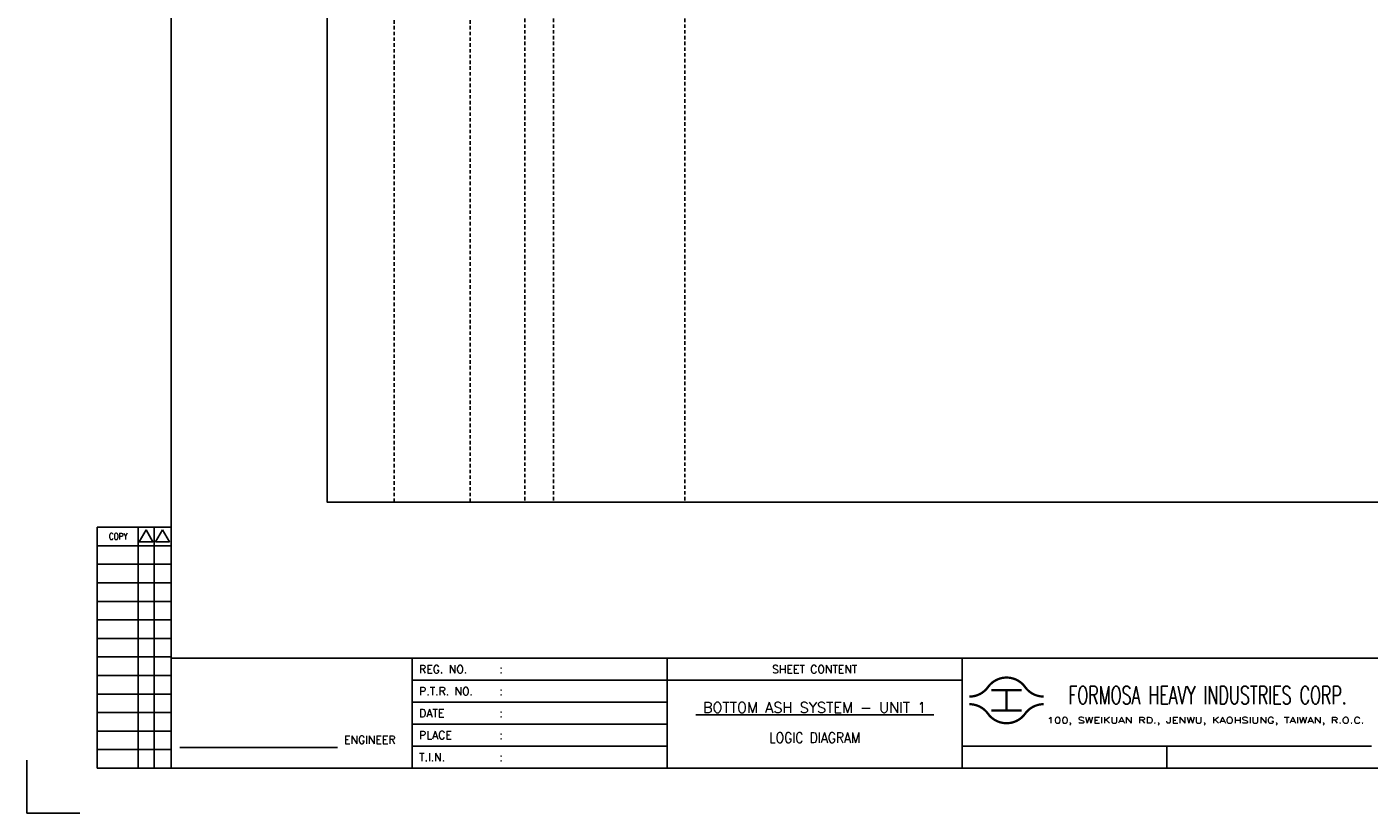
# Model space of a CAD drawing. Extents: x 2234 to 3200, y -139 to 543.
# Tile 1 of 4: x 2234 to 2816, y -139 to 202. Entities that reach past the tile are written whole.
import ezdxf
from ezdxf.enums import TextEntityAlignment as Align

# ---------------------------------------------------------------- set-up
doc = ezdxf.new("R2010")
doc.units = 0
doc.header["$MEASUREMENT"] = 0
doc.linetypes.add('HIDDEN', pattern=[4, 1.5, -1, 1.5])
doc.layers.get('0').update_dxf_attribs({"linetype": 'CONTINUOUS'})
doc.layers.get('DEFPOINTS').update_dxf_attribs({"linetype": 'CONTINUOUS'})
for name, color, linetype in [('CON', 4, 'CONTINUOUS'), ('DIM', 3, 'CONTINUOUS'), ('HID', 2, 'HIDDEN'), ('TEXT', 7, 'CONTINUOUS'), ('圖框CON', 4, 'CONTINUOUS'), ('圖框DIM', 3, 'CONTINUOUS'), ('框線', 6, 'CONTINUOUS')]:
    doc.layers.add(name, color=color, linetype=linetype)
doc.styles.add('E4', font='simplex.shx', dxfattribs={"height": 4})
doc.styles.add('ROMANS', font='romans', dxfattribs={"width": 0.8})

# ---------------------------------------------------------------- blocks, each defined once
blk = doc.blocks.new('Sht_Cont_T3')
at = {"layer": 'TEXT', "color": 3, "linetype": 'Continuous', "style": 'E4'}
for tag, p in [('$SHT_CONT_L1$', (55.63, 24.91)), ('$SHT_CONT_L2$', (55.63, 16.61)), ('$SHT_CONT_L3$', (55.63, 8.3))]:
    blk.add_attdef(tag, text='', height=4, dxfattribs=at).set_placement(p, align=Align.MIDDLE)
blk = doc.blocks.new('1')
at = {"ltscale": 500, "const_width": 0.99}
blk.add_lwpolyline([(1686.83, 57.65, -0.241531), (1678.79, 61.78, 0.512989), (1662.7, 61.78, -0.241531), (1654.66, 57.65, -0.241531)], format="xyb", dxfattribs=at)
for points in [[(1664.14, 60.4), (1677.35, 60.4)], [(1670.74, 60.4), (1670.74, 51.6)], [(1664.14, 51.6), (1677.35, 51.6)]]:
    blk.add_lwpolyline(points, dxfattribs=at)
at = {"const_width": 0.99}
blk.add_lwpolyline([(1686.83, 54.35, 0.241531), (1678.79, 50.22, -0.512989), (1662.7, 50.22, 0.241531), (1654.66, 54.35, 0.241531)], format="xyb", dxfattribs=at)
at = {"layer": 'CON'}
for points in [[(1523.67, 26.6), (1523.67, 74.29)], [(1651.45, 26.6), (1651.45, 74.29)]]:
    blk.add_lwpolyline(points, dxfattribs=at)
at = {"layer": 'CON', "ltscale": 500}
for points in [[(1523.67, 64.75), (1413.11, 64.75)], [(1651.45, 64.75), (1523.67, 64.75)], [(1523.67, 55.22), (1413.11, 55.22)], [(1523.67, 45.69), (1413.11, 45.69)], [(1523.67, 36.15), (1413.11, 36.15)]]:
    blk.add_lwpolyline(points, dxfattribs=at)
at = {"layer": 'DEFPOINTS'}
blk.add_lwpolyline([(1268.99, 7.08), (1246.02, 7.08), (1246.02, 30.05)], dxfattribs=at)
at = {"layer": 'DIM'}
for p, q in [((1276.46, 131.12), (1276.46, 26.6)), ((1276.46, 131.12), (1308.62, 131.12)), ((1294.26, 26.6), (1294.26, 131.12)), ((1301.15, 26.6), (1301.15, 131.12)), ((1276.46, 123.08), (1308.62, 123.08)), ((1276.46, 115.04), (1308.62, 115.04)), ((1276.46, 107), (1308.62, 107)), ((1276.46, 98.96), (1308.62, 98.96)), ((1276.46, 90.92), (1308.62, 90.92)), ((1276.46, 82.88), (1308.62, 82.88)), ((1276.46, 74.84), (1308.62, 74.84)), ((1276.46, 66.8), (1308.62, 66.8)), ((1276.46, 58.76), (1308.62, 58.76)), ((1276.46, 50.72), (1308.62, 50.72)), ((1276.46, 42.68), (1308.62, 42.68)), ((1276.46, 34.64), (1308.62, 34.64)), ((1276.46, 26.6), (1308.62, 26.6))]:
    blk.add_line(p, q, dxfattribs=at)
for points in [[(1297.7, 129.98), (1294.72, 124.81), (1300.69, 124.81)], [(1304.83, 129.98), (1301.84, 124.81), (1307.81, 124.81)]]:
    blk.add_lwpolyline(points, close=True, dxfattribs=at)
at = {"layer": '圖框CON'}
blk.add_line((1740.17, 36.15), (1740.17, 26.6), dxfattribs=at)
for points in [[(1413.11, 26.6), (1413.11, 74.29)], [(1828.89, 36.15), (1802.67, 36.15), (1651.45, 36.15)]]:
    blk.add_lwpolyline(points, dxfattribs=at)
at = {"layer": '圖框DIM'}
blk.add_line((1312.36, 35.55), (1380.65, 35.55), dxfattribs=at)
at = {"layer": '框線'}
for p, q in [((1308.62, 669.81), (1308.62, 26.6)), ((2181.53, 74.29), (1308.62, 74.29)), ((2181.53, 26.6), (1308.62, 26.6))]:
    blk.add_line(p, q, dxfattribs=at)
at = {"color": 90, "ltscale": 500, "style": 'ROMANS', "width": 0.65}
blk.add_text('FORMOSA HEAVY INDUSTRIES CORP.', height=7.7366, dxfattribs=at).set_placement((1757.9, 58.28), align=Align.MIDDLE)
at = {"layer": 'DIM', "style": 'ROMANS', "width": 0.8}
blk.add_text('COPY', height=2.871, dxfattribs=at).set_placement((1285.64, 127.16), align=Align.MIDDLE)
at = {"layer": 'HID', "ltscale": 500, "style": 'ROMANS'}
for s, height, p in [('REG. NO.', 3.446, (1416.1, 69.52)), (':', 3.45, (1450.9, 69.52)), ('P.T.R. NO.', 3.446, (1416.1, 59.99)), (':', 3.45, (1450.9, 59.99)), ('DATE', 3.446, (1416.1, 50.45)), (':', 3.45, (1450.9, 50.45)), ('PLACE', 3.446, (1416.1, 40.92)), (':', 3.45, (1450.9, 40.92)), ('T.I.N.', 3.446, (1416.1, 31.37)), (':', 3.45, (1450.9, 31.39))]:
    blk.add_text(s, height=height, dxfattribs=at).set_placement(p, align=Align.MIDDLE_LEFT)
blk.add_text('SHEET CONTENT', height=3.4457, dxfattribs=at).set_placement((1587.56, 69.52), align=Align.MIDDLE)
at = {"layer": 'HID', "style": 'ROMANS', "width": 1.216198}
blk.add_text('100, SWEIKUAN RD., JENWU, KAOHSIUNG, TAIWAN, R.O.C.', height=2.5897, dxfattribs=at).set_placement((1688.31, 46.06), (1825.84, 46.06), align=Align.FIT)
at = {"layer": 'HID', "style": 'ROMANS'}
blk.add_text('ENGINEER', height=3.446, dxfattribs=at).set_placement((1394.71, 37.18), align=Align.CENTER)

msp = doc.modelspace()

# ---------------------------------------------------------------- linework, layer by layer
at = {"layer": 'CON'}
msp.add_lwpolyline([(2364.17, 495.65), (3078.17, 495.65), (3078.17, -4.16), (2364.17, -4.16)], close=True, dxfattribs=at)
at = {"layer": 'HID'}
for p, q in [((2393.22, 494.95), (2393.22, -4.16)), ((2426.14, 494.95), (2426.14, -4.16)), ((2449.86, 495.65), (2449.86, -4.18)), ((2462.28, 495.65), (2462.28, -4.18)), ((2519.22, 495.65), (2519.22, -4.16))]:
    msp.add_line(p, q, dxfattribs=at)

# ---------------------------------------------------------------- block references
msp.add_blockref('1', (987.9, -146.12))
at = {"layer": 'TEXT', "color": 0}
ref = msp.add_blockref('Sht_Cont_T3', (2511.57, -119.52), dxfattribs=dict(at, xscale=1.148576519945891, yscale=1.148576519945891, zscale=1.148576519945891))
ref.add_attrib('$SHT_CONT_L1$', '%%U BOTTOM ASH SYSTEM - UNIT 1 ', dxfattribs={"color": 3, "linetype": 'Continuous', "height": 4.5943, "style": 'E4'}).set_placement((2575.46, -90.91), align=Align.TOP_CENTER)
ref.add_attrib('$SHT_CONT_L3$', 'LOGIC DIAGRAM', dxfattribs={"color": 3, "linetype": 'Continuous', "height": 4.5943, "style": 'E4', "width": 0.85}).set_placement((2575.46, -109.98), align=Align.BOTTOM_CENTER)

doc.saveas('drawing.dxf')
